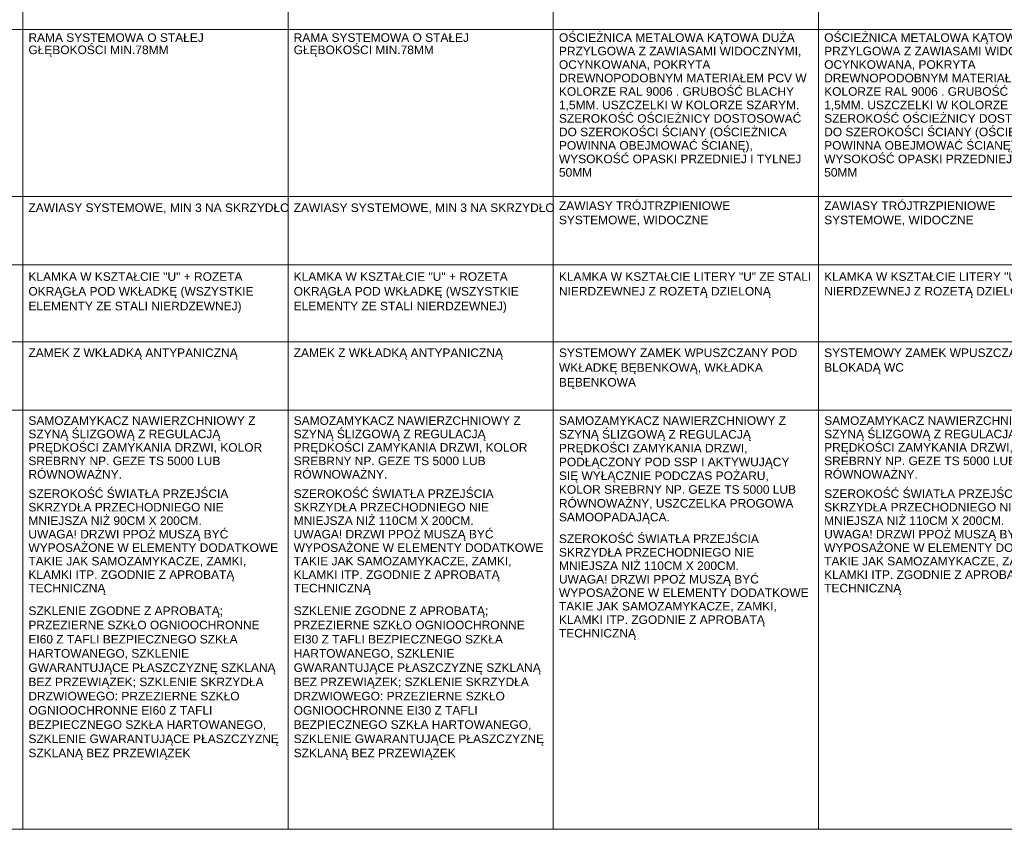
# Paper-space layout 'A-57 ZESTAWIENIE STOLARKI PROJEKTOWANEJ' of a CAD drawing. Header units: millimetres. Extents: x 0 to 900, y 0 to 1010.
# Tile 6 of 63: x 145 to 260, y 210 to 304. Entities that reach past the tile are written whole.
import ezdxf
from ezdxf.xclip import XClip

# ---------------------------------------------------------------- set-up
doc = ezdxf.new("R2010")
doc.units = ezdxf.units.MM
doc.header["$MEASUREMENT"] = 0
doc.header["$XCLIPFRAME"] = 0
doc.layers.add('0_Nr_pióra__7', color=7, linetype='Continuous', lineweight=18, true_color=0x171717)
doc.layers.add('0_Nr_pióra__94', color=7, linetype='Continuous', lineweight=5, true_color=0x3b3b3b)
doc.layers.add('A_podrys', color=7, linetype='Continuous')
doc.styles.add('STYL_AUTOMATYCZNY_1', font='arial.ttf')

# ---------------------------------------------------------------- blocks, each defined once
blk = doc.blocks.new('Rysunek_1_1', base_point=(-2089.9, -1946.74))
at = {"layer": '0_Nr_pióra__94', "color": 250, "linetype": 'Continuous', "lineweight": 5, "true_color": 0x3b3b3b}
for p, q in [((145.6, 399.97), (145.6, 209.58)), ((176.6, 399.97), (176.6, 209.58)), ((207.6, 399.97), (207.6, 209.58)), ((238.6, 399.97), (238.6, 209.58)), ((50.6, 303.08), (856.6, 303.08)), ((50.6, 283.58), (856.6, 283.58)), ((50.6, 275.58), (887.6, 275.58)), ((50.6, 266.58), (887.6, 266.58)), ((50.6, 258.58), (887.6, 258.58)), ((31.27, 209.58), (889.6, 209.58))]:
    blk.add_line(p, q, dxfattribs=at)
at = {"layer": '0_Nr_pióra__7', "color": 250, "linetype": 'Continuous', "lineweight": 18, "true_color": 0x171717, "char_height": 1, "attachment_point": 1, "style": 'STYL_AUTOMATYCZNY_1'}
for s, insert, width, line_spacing_factor in [('\\A1;{\\pql;\\fArial|b0|i0|c238|p0;\\W1.000000;RAMA SYSTEMOWA O STAŁEJ GŁĘBOKOŚCI MIN.78MM}', (146.26, 302.65), 29.4591, 0.859401), ('\\A1;{\\pql;\\fArial|b0|i0|c238|p0;\\W1.000000;RAMA SYSTEMOWA O STAŁEJ GŁĘBOKOŚCI MIN.78MM}', (177.26, 302.65), 29.4591, 0.859401), ('\\A1;{\\pql;\\fArial|b0|i0|c238|p0;\\W1.000000;OŚCIEŻNICA METALOWA KĄTOWA DUŻA PRZYLGOWA Z ZAWIASAMI WIDOCZNYMI, OCYNKOWANA, POKRYTA DREWNOPODOBNYM MATERIAŁEM PCV W KOLORZE RAL 9006 . GRUBOŚĆ BLACHY 1,5MM. USZCZELKI W KOLORZE SZARYM. SZEROKOŚĆ OŚCIEŻNICY DOSTOSOWAĆ DO SZEROKOŚCI ŚCIANY (OŚCIEŻNICA POWINNA OBEJMOWAĆ ŚCIANĘ), WYSOKOŚĆ OPASKI PRZEDNIEJ I TYLNEJ 50MM}', (208.26, 302.65), 29.4591, 0.945389), ('\\A1;{\\pql;\\fArial|b0|i0|c238|p0;\\W1.000000;OŚCIEŻNICA METALOWA KĄTOWA DUŻA PRZYLGOWA Z ZAWIASAMI WIDOCZNYMI, OCYNKOWANA, POKRYTA DREWNOPODOBNYM MATERIAŁEM PCV W KOLORZE RAL 9006 . GRUBOŚĆ BLACHY 1,5MM. USZCZELKI W KOLORZE SZARYM. SZEROKOŚĆ OŚCIEŻNICY DOSTOSOWAĆ DO SZEROKOŚCI ŚCIANY (OŚCIEŻNICA POWINNA OBEJMOWAĆ ŚCIANĘ), WYSOKOŚĆ OPASKI PRZEDNIEJ I TYLNEJ 50MM}', (239.26, 302.65), 29.4591, 0.945389), ('\\A1;{\\pql;\\fArial|b0|i0|c238|p0;\\W1.000000;ZAWIASY TRÓJTRZPIENIOWE \\fArial|b0|i0|c238|p0;\\W1.000000;SYSTEMOWE, WIDOCZNE}', (208.26, 282.99), 29.4591, 0.996913), ('\\A1;{\\pql;\\fArial|b0|i0|c238|p0;\\W1.000000;ZAWIASY TRÓJTRZPIENIOWE \\fArial|b0|i0|c238|p0;\\W1.000000;SYSTEMOWE, WIDOCZNE}', (239.26, 282.99), 29.4591, 0.996913), ('\\A1;{\\pql;\\fArial|b0|i0|c238|p0;\\W1.000000;ZAWIASY SYSTEMOWE, MIN 3 NA \\fArial|b0|i0|c238|p0;\\W1.000000;SKRZYDŁO}', (146.26, 282.76), 29.4591, 1.001649), ('\\A1;{\\pql;\\fArial|b0|i0|c238|p0;\\W1.000000;ZAWIASY SYSTEMOWE, MIN 3 NA \\fArial|b0|i0|c238|p0;\\W1.000000;SKRZYDŁO}', (177.26, 282.76), 29.4591, 1.001649), ('\\A1;{\\pql;\\fArial|b0|i0|c238|p0;\\W1.000000;KLAMKA W KSZTAŁCIE "U" + ROZETA \\fArial|b0|i0|c238|p0;\\W1.000000;OKRĄGŁA POD WKŁADKĘ (WSZYSTKIE \\fArial|b0|i0|c238|p0;\\W1.000000;ELEMENTY ZE STALI NIERDZEWNEJ)}', (146.26, 274.71), 29.4591, 1.036028), ('\\A1;{\\pql;\\fArial|b0|i0|c238|p0;\\W1.000000;KLAMKA W KSZTAŁCIE "U" + ROZETA \\fArial|b0|i0|c238|p0;\\W1.000000;OKRĄGŁA POD WKŁADKĘ (WSZYSTKIE \\fArial|b0|i0|c238|p0;\\W1.000000;ELEMENTY ZE STALI NIERDZEWNEJ)}', (177.26, 274.71), 29.4591, 1.036028), ('\\A1;{\\pql;\\fArial|b0|i0|c238|p0;\\W1.000000;KLAMKA W KSZTAŁCIE LITERY "U" ZE STALI NIERDZEWNEJ Z ROZETĄ DZIELONĄ}', (208.26, 274.71), 29.4591, 1.029431), ('\\A1;{\\pql;\\fArial|b0|i0|c238|p0;\\W1.000000;KLAMKA W KSZTAŁCIE LITERY "U" ZE STALI NIERDZEWNEJ Z ROZETĄ DZIELONĄ}', (239.26, 274.71), 29.4591, 1.029431), ('\\A1;{\\pql;\\fArial|b0|i0|c238|p0;\\W1.000000;SYSTEMOWY ZAMEK WPUSZCZANY POD \\fArial|b0|i0|c238|p0;\\W1.000000;WKŁADKĘ BĘBENKOWĄ, WKŁADKA \\fArial|b0|i0|c238|p0;\\W1.000000;BĘBENKOWA}', (208.26, 265.8), 29.4591, 1.036129), ('\\A1;{\\pql;\\fArial|b0|i0|c238|p0;\\W1.000000;SYSTEMOWY ZAMEK WPUSZCZANY Z \\fArial|b0|i0|c238|p0;\\W1.000000;BLOKADĄ WC}', (239.26, 265.8), 29.4591, 1.029431), ('\\A1;{\\pql;\\fArial|b0|i0|c238|p0;\\W1.000000;SAMOZAMYKACZ NAWIERZCHNIOWY Z SZYNĄ ŚLIZGOWĄ Z REGULACJĄ PRĘDKOŚCI ZAMYKANIA DRZWI, KOLOR SREBRNY NP. GEZE TS 5000 LUB RÓWNOWAŻNY.}', (146.26, 257.87), 29.4591, 0.941901), ('\\A1;{\\pql;\\fArial|b0|i0|c238|p0;\\W1.000000;SAMOZAMYKACZ NAWIERZCHNIOWY Z SZYNĄ ŚLIZGOWĄ Z REGULACJĄ PRĘDKOŚCI ZAMYKANIA DRZWI, KOLOR SREBRNY NP. GEZE TS 5000 LUB RÓWNOWAŻNY.}', (177.26, 257.87), 29.4591, 0.941901), ('\\A1;{\\pql;\\fArial|b0|i0|c238|p0;\\W1.000000;SAMOZAMYKACZ NAWIERZCHNIOWY Z SZYNĄ ŚLIZGOWĄ Z REGULACJĄ PRĘDKOŚCI ZAMYKANIA DRZWI, PODŁĄCZONY POD SSP I AKTYWUJĄCY SIĘ WYŁĄCZNIE PODCZAS POŻARU, KOLOR SREBRNY NP. GEZE TS 5000 LUB RÓWNOWAŻNY, USZCZELKA PROGOWA SAMOOPADAJĄCA.}', (208.26, 257.87), 29.4591, 0.96709), ('\\A1;{\\pql;\\fArial|b0|i0|c238|p0;\\W1.000000;SAMOZAMYKACZ NAWIERZCHNIOWY Z SZYNĄ ŚLIZGOWĄ Z REGULACJĄ PRĘDKOŚCI ZAMYKANIA DRZWI, KOLOR SREBRNY NP. GEZE TS 5000 LUB RÓWNOWAŻNY.}', (239.26, 257.87), 29.4591, 0.941901), ('\\A1;{\\pql;\\fArial|b0|i0|c238|p0;\\W1.000000;SZEROKOŚĆ ŚWIATŁA PRZEJŚCIA SKRZYDŁA PRZECHODNIEGO NIE MNIEJSZA NIŻ 90CM X 200CM.\\P\\pql;\\fArial|b0|i0|c238|p0;\\W1.000000;UWAGA! DRZWI PPOŻ MUSZĄ BYĆ WYPOSAŻONE W ELEMENTY DODATKOWE TAKIE JAK SAMOZAMYKACZE, ZAMKI, KLAMKI ITP. ZGODNIE Z APROBATĄ TECHNICZNĄ}', (146.26, 249.32), 29.4591, 0.946258), ('\\A1;{\\pql;\\fArial|b0|i0|c238|p0;\\W1.000000;SZEROKOŚĆ ŚWIATŁA PRZEJŚCIA SKRZYDŁA PRZECHODNIEGO NIE MNIEJSZA NIŻ 110CM X 200CM.\\P\\pql;\\fArial|b0|i0|c238|p0;\\W1.000000;UWAGA! DRZWI PPOŻ MUSZĄ BYĆ WYPOSAŻONE W ELEMENTY DODATKOWE TAKIE JAK SAMOZAMYKACZE, ZAMKI, KLAMKI ITP. ZGODNIE Z APROBATĄ TECHNICZNĄ}', (177.26, 249.32), 29.4591, 0.946258), ('\\A1;{\\pql;\\fArial|b0|i0|c238|p0;\\W1.000000;SZEROKOŚĆ ŚWIATŁA PRZEJŚCIA SKRZYDŁA PRZECHODNIEGO NIE MNIEJSZA NIŻ 110CM X 200CM.\\P\\pql;\\fArial|b0|i0|c238|p0;\\W1.000000;UWAGA! DRZWI PPOŻ MUSZĄ BYĆ WYPOSAŻONE W ELEMENTY DODATKOWE TAKIE JAK SAMOZAMYKACZE, ZAMKI, KLAMKI ITP. ZGODNIE Z APROBATĄ TECHNICZNĄ}', (239.26, 249.32), 29.4591, 0.946258), ('\\A1;{\\pql;\\fArial|b0|i0|c238|p0;\\W1.000000;SZEROKOŚĆ ŚWIATŁA PRZEJŚCIA SKRZYDŁA PRZECHODNIEGO NIE MNIEJSZA NIŻ 110CM X 200CM.\\P\\pql;\\fArial|b0|i0|c238|p0;\\W1.000000;UWAGA! DRZWI PPOŻ MUSZĄ BYĆ WYPOSAŻONE W ELEMENTY DODATKOWE TAKIE JAK SAMOZAMYKACZE, ZAMKI, KLAMKI ITP. ZGODNIE Z APROBATĄ TECHNICZNĄ}', (208.26, 244.05), 29.4591, 0.946258), ('\\A1;{\\pql;\\fArial|b0|i0|c238|p0;\\W1.000000;SZKLENIE ZGODNE Z APROBATĄ; PRZEZIERNE SZKŁO OGNIOOCHRONNE EI60 Z TAFLI BEZPIECZNEGO SZKŁA HARTOWANEGO, SZKLENIE GWARANTUJĄCE PŁASZCZYZNĘ SZKLANĄ BEZ PRZEWIĄZEK; SZKLENIE SKRZYDŁA DRZWIOWEGO: PRZEZIERNE SZKŁO OGNIOOCHRONNE EI60 Z TAFLI BEZPIECZNEGO SZKŁA HARTOWANEGO, SZKLENIE GWARANTUJĄCE PŁASZCZYZNĘ SZKLANĄ BEZ PRZEWIĄZEK}', (146.26, 235.63), 29.9177, 0.997668), ('\\A1;{\\pql;\\fArial|b0|i0|c238|p0;\\W1.000000;SZKLENIE ZGODNE Z APROBATĄ; PRZEZIERNE SZKŁO OGNIOOCHRONNE EI30 Z TAFLI BEZPIECZNEGO SZKŁA HARTOWANEGO, SZKLENIE GWARANTUJĄCE PŁASZCZYZNĘ SZKLANĄ BEZ PRZEWIĄZEK; SZKLENIE SKRZYDŁA DRZWIOWEGO: PRZEZIERNE SZKŁO OGNIOOCHRONNE EI30 Z TAFLI BEZPIECZNEGO SZKŁA HARTOWANEGO, SZKLENIE GWARANTUJĄCE PŁASZCZYZNĘ SZKLANĄ BEZ PRZEWIĄZEK}', (177.26, 235.63), 29.9177, 0.997668)]:
    blk.add_mtext(s, dxfattribs=dict(at, insert=insert, width=width, line_spacing_factor=line_spacing_factor))
for insert in [(146.26, 265.8), (177.26, 265.8)]:
    blk.add_mtext('\\A1;{\\pql;\\fArial|b0|i0|c238|p0;\\W1.000000;ZAMEK \\fArial|b0|i0|c238|p0;\\W1.000000;Z\\fArial|b0|i0|c238|p0;\\W1.000000; WKŁADKĄ\\fArial|b0|i0|c238|p0;\\W1.000000; ANTYPANICZNĄ}', dxfattribs=dict(at, insert=insert))

psp = doc.layouts.new('A-57 ZESTAWIENIE STOLARKI PROJEKTOWANEJ')

# ---------------------------------------------------------------- block references
at = {"layer": 'A_podrys', "color": 37, "linetype": 'Continuous', "lineweight": 5, "true_color": 0x656532}
ref = psp.add_blockref('Rysunek_1_1', (-2089.9, -1946.74), dxfattribs=at)
XClip(ref).set_block_clipping_path([(28.6628210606, 4.9003190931), (892.6953650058, 1005.4179299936)])

doc.saveas('drawing.dxf')
